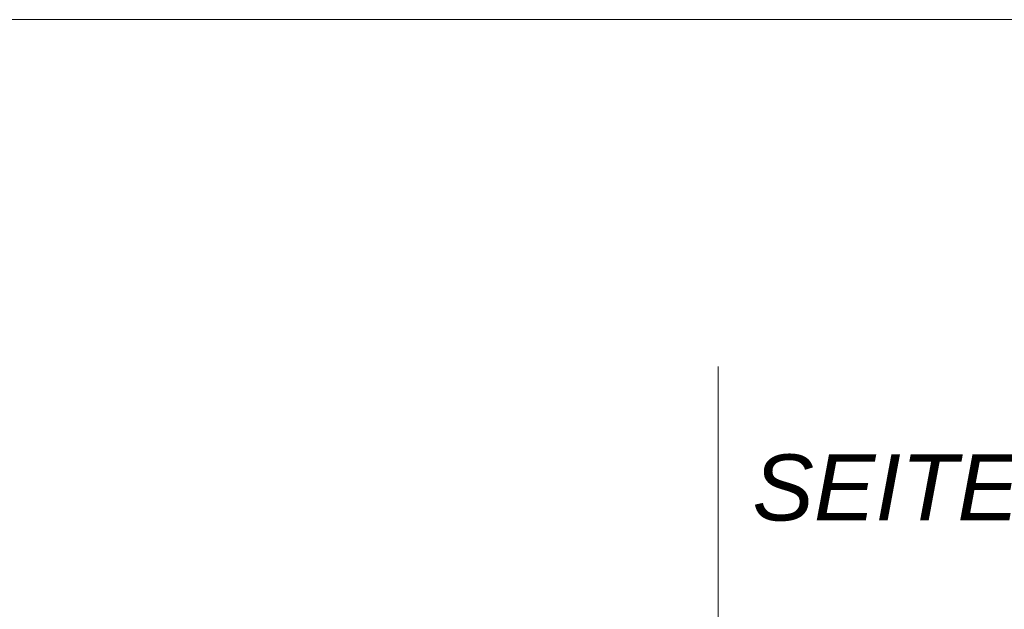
# Model space of a CAD drawing. Extents: x -620 to 3480, y 62 to 1102.
# Tile 233 of 256: x 160 to 181, y 884 to 896. Entities that reach past the tile are written whole.
import ezdxf
from ezdxf.lldxf.tags import DXFTag

# ---------------------------------------------------------------- set-up
doc = ezdxf.new("R2010")
doc.units = 0
doc.layers.get('0').update_dxf_attribs({"lineweight": 13})
doc.layers.add('E_Detail_Beschriftung', color=7, linetype='Continuous', lineweight=13, true_color=0x009900)
doc.layers.add('E_Detail_Linie_Text_Bem', color=7, linetype='Continuous', lineweight=13)
doc.styles.get("Standard").update_dxf_attribs({"font": 'ARIALN.TTF'})
tags = doc.linetypes.add('fein_strichliert-A06G9STX8I', pattern=[4, 1, -2, 1]).pattern_tags.tags
tags[8:9] = [DXFTag(74, 4), DXFTag(75, 0), DXFTag(340, '0'), DXFTag(46, 0.0), DXFTag(50, 0.0), DXFTag(44, 0.0), DXFTag(45, 0.0)]
tags[6:7] = [DXFTag(74, 4), DXFTag(75, 0), DXFTag(340, '0'), DXFTag(46, 0.0), DXFTag(50, 0.0), DXFTag(44, 0.0), DXFTag(45, 0.0)]
tags[4:5] = [DXFTag(74, 4), DXFTag(75, 0), DXFTag(340, '0'), DXFTag(46, 0.0), DXFTag(50, 0.0), DXFTag(44, 0.0), DXFTag(45, 0.0)]

# ---------------------------------------------------------------- blocks, each defined once
blk = doc.blocks.new('Referenz-A06G9STY8I')
at = {"layer": 'E_Detail_Linie_Text_Bem', "linetype": 'fein_strichliert-A06G9STX8I', "ltscale": 0.65}
for p, q in [((190.937, 896.268), (128.168, 896.268)), ((175.056, 836.032), (175.056, 888.912))]:
    blk.add_line(p, q, dxfattribs=at)
at = {"layer": 'E_Detail_Beschriftung', "linetype": 'Continuous', "lineweight": -2, "ltscale": 0.25, "insert": (175.778, 887.046), "char_height": 1.4, "attachment_point": 1}
blk.add_mtext('{\\fArial|b0|i1;SEITEN}', dxfattribs=at)

msp = doc.modelspace()

# ---------------------------------------------------------------- block references
at = {"color": 8, "lineweight": 25, "ltscale": 0.25, "true_color": 0x808080}
msp.add_blockref('Referenz-A06G9STY8I', (0, 0), dxfattribs=at)

doc.saveas('drawing.dxf')
